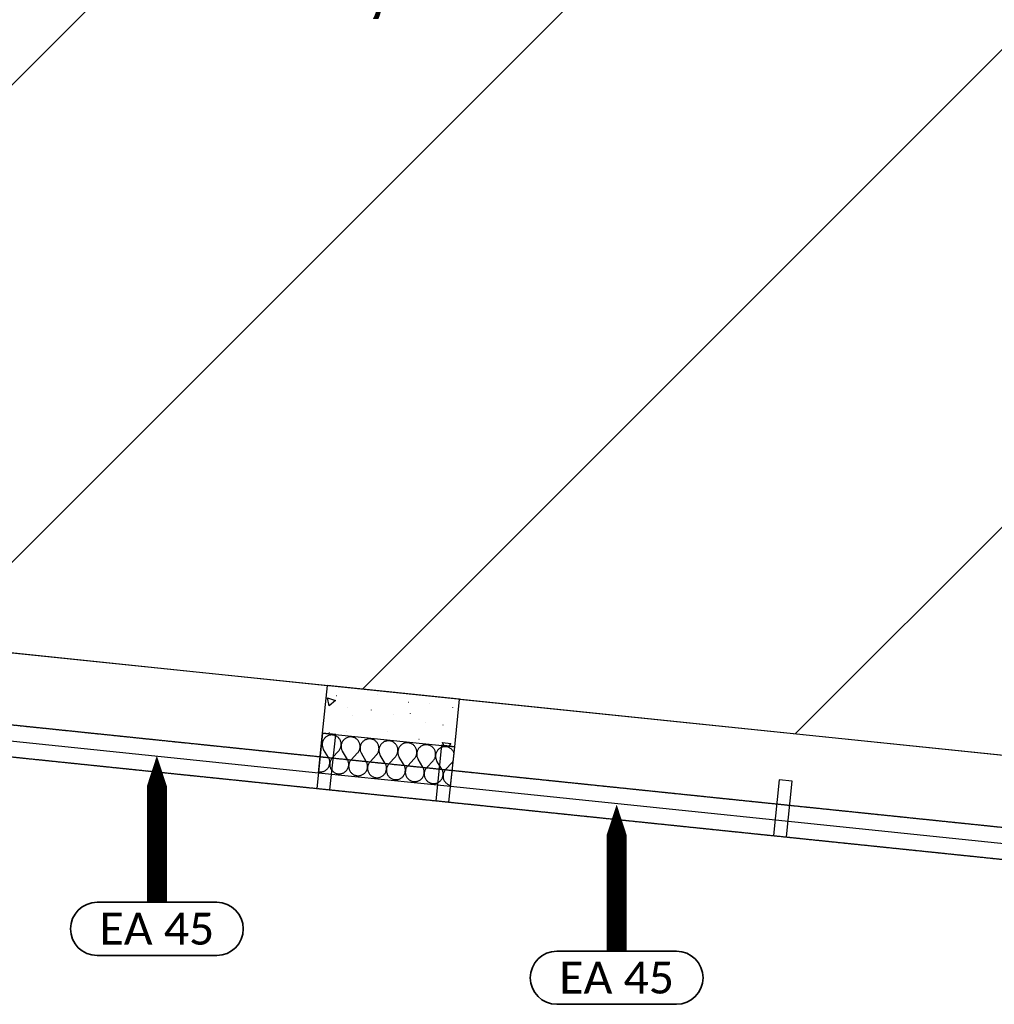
# Model space of a CAD drawing. Extents: x -18402 to 10376, y -5092 to 34139.
# Tile 74 of 78: x 5157 to 5523, y -2915 to -2545. Entities that reach past the tile are written whole.
import ezdxf
from ezdxf.enums import TextEntityAlignment as Align

# ---------------------------------------------------------------- set-up
doc = ezdxf.new("R2010")
doc.units = 0
doc.linetypes.add('rdc_02$0$Tirets A', pattern=[2.2, 1.1, -1.1])
doc.layers.add('0_CHANTIER_FX PL', color=231, linetype='Continuous', lineweight=30, transparency=0.7)
for name, color, linetype in [('0_XREF', 251, 'Continuous'), ('rdc_02$0$0._Étage_1_02-04 Mur.Construction', 251, 'Continuous'), ('rdc_02$0$0._Étage_1_02-05 Poteau.Construction', 251, 'Continuous'), ('rdc_02$0$0._Étage_1_02-06 Poutre.Construction', 251, 'Continuous'), ('rdc_02$0$0._Étage_1_A-AREA-____-OTLN.Modèle IFC', 251, 'Continuous'), ('rdc_02$0$0._Étage_1_Fenêtres ARCHICAD', 251, 'Continuous')]:
    doc.layers.add(name, color=color, linetype=linetype)
doc.layers.add('28_VMC CONFORT-mat', color=192, linetype='Continuous', lineweight=35)
doc.styles.add('Isocrate', font='calibri.ttf')
doc.styles.add('rdc_02$0$STYLE_GENERE_3', font='ARIALN.TTF')

# ---------------------------------------------------------------- blocks, each defined once
blk = doc.blocks.new('*X253', base_point=(-8046, -58706.2))
at = {"layer": 'rdc_02$0$0._Étage_1_02-04 Mur.Construction', "linetype": 'Continuous', "ltscale": 0.1}
for p, q in [((52711.9, -28152.9), (52710.4, -28155)), ((52713.6, -28150.8), (52711.9, -28152.9)), ((52715.4, -28148.9), (52713.6, -28150.8)), ((52717.3, -28147.1), (52715.4, -28148.9)), ((52719.4, -28145.4), (52717.3, -28147.1)), ((52721.6, -28144), (52719.4, -28145.4)), ((52723.8, -28142.6), (52721.6, -28144)), ((52726.2, -28141.5), (52723.8, -28142.6)), ((52728.7, -28140.5), (52726.2, -28141.5)), ((52731.2, -28139.7), (52728.7, -28140.5)), ((52733.7, -28139.1), (52731.2, -28139.7)), ((52736.3, -28138.7), (52733.7, -28139.1)), ((52739, -28138.5), (52736.3, -28138.7)), ((52741.6, -28138.5), (52739, -28138.5)), ((52744.2, -28138.7), (52741.6, -28138.5)), ((52746.9, -28139), (52744.2, -28138.7)), ((52749.4, -28139.6), (52746.9, -28139)), ((52752, -28140.3), (52749.4, -28139.6)), ((52754.4, -28141.3), (52752, -28140.3)), ((52756.8, -28142.4), (52754.4, -28141.3)), ((52759.1, -28143.7), (52756.8, -28142.4)), ((52761.3, -28145.1), (52759.1, -28143.7)), ((52763.4, -28146.7), (52761.3, -28145.1)), ((52765.4, -28148.5), (52763.4, -28146.7)), ((52767.2, -28150.4), (52765.4, -28148.5)), ((52768.9, -28152.4), (52767.2, -28150.4)), ((52770.4, -28154.6), (52768.9, -28152.4)), ((52790.4, -28152.8), (52788.4, -28154.4)), ((52792.6, -28151.3), (52790.4, -28152.8)), ((52794.9, -28150), (52792.6, -28151.3)), ((52797.3, -28148.8), (52794.9, -28150)), ((52799.7, -28147.9), (52797.3, -28148.8)), ((52802.2, -28147.1), (52799.7, -28147.9)), ((52804.8, -28146.5), (52802.2, -28147.1)), ((52807.4, -28146.1), (52804.8, -28146.5)), ((52810, -28145.9), (52807.4, -28146.1)), ((52812.7, -28145.8), (52810, -28145.9)), ((52815.3, -28146), (52812.7, -28145.8)), ((52817.9, -28146.4), (52815.3, -28146)), ((52820.5, -28146.9), (52817.9, -28146.4)), ((52823, -28147.7), (52820.5, -28146.9)), ((52825.5, -28148.6), (52823, -28147.7)), ((52827.9, -28149.7), (52825.5, -28148.6)), ((52830.2, -28151), (52827.9, -28149.7)), ((52832.4, -28152.5), (52830.2, -28151)), ((52834.4, -28154.1), (52832.4, -28152.5)), ((52700, -28185.4), (52700.4, -28184.8)), ((52700.4, -28184.8), (52701.7, -28182.4)), ((52701.7, -28182.4), (52702.7, -28180)), ((52702.7, -28180), (52703.6, -28177.5)), ((52703.8, -28156.8), (52703.2, -28155)), ((52703.6, -28177.5), (52704.3, -28175)), ((52704.4, -28159.3), (52703.8, -28156.8)), ((52704.3, -28175), (52704.8, -28172.4)), ((52704.9, -28161.9), (52704.4, -28159.3)), ((52704.8, -28172.4), (52705.1, -28169.8)), ((52705.2, -28164.5), (52704.9, -28161.9)), ((52705.1, -28169.8), (52704.9, -28172.4)), ((52704.9, -28172.4), (52704.9, -28175.1)), ((52704.9, -28175.1), (52705, -28177.7)), ((52705, -28177.7), (52705.4, -28180.3)), ((52705.1, -28169.8), (52705.2, -28167.2)), ((52705.6, -28167.2), (52705.1, -28169.8)), ((52705.2, -28167.2), (52705.2, -28164.5)), ((52705.4, -28180.3), (52705.9, -28182.9)), ((52706.2, -28164.6), (52705.6, -28167.2)), ((52705.9, -28182.9), (52706.7, -28185.4)), ((52707, -28162.1), (52706.2, -28164.6)), ((52706.7, -28185.4), (52707.6, -28187.9)), ((52707.9, -28159.7), (52707, -28162.1)), ((52707.6, -28187.9), (52708.7, -28190.3)), ((52709.1, -28157.3), (52707.9, -28159.7)), ((52710.4, -28155), (52709.1, -28157.3)), ((52771.8, -28156.8), (52770.4, -28154.6)), ((52771.5, -28192.1), (52772.7, -28189.8)), ((52773, -28159.2), (52771.8, -28156.8)), ((52772.7, -28189.8), (52773.8, -28187.4)), ((52774, -28161.6), (52773, -28159.2)), ((52773.8, -28187.4), (52774.7, -28184.9)), ((52774.8, -28164.1), (52774, -28161.6)), ((52774.7, -28184.9), (52775.3, -28182.3)), ((52775.5, -28166.6), (52774.8, -28164.1)), ((52775.3, -28182.3), (52775.9, -28179.7)), ((52775.9, -28169.2), (52775.5, -28166.6)), ((52776.2, -28171.9), (52775.9, -28169.2)), ((52775.9, -28179.7), (52776.2, -28177.1)), ((52776, -28179.8), (52775.9, -28182.4)), ((52775.9, -28182.4), (52776.1, -28185)), ((52776.2, -28177.1), (52776, -28179.8)), ((52776.1, -28185), (52776.4, -28187.6)), ((52776.3, -28174.5), (52776.2, -28171.9)), ((52776.2, -28177.1), (52776.3, -28174.5)), ((52776.6, -28174.5), (52776.2, -28177.1)), ((52776.4, -28187.6), (52777, -28190.2)), ((52777.2, -28172), (52776.6, -28174.5)), ((52777, -28190.2), (52777.7, -28192.7)), ((52778, -28169.5), (52777.2, -28172)), ((52779, -28167), (52778, -28169.5)), ((52780.2, -28164.6), (52779, -28167)), ((52781.5, -28162.4), (52780.2, -28164.6)), ((52783, -28160.2), (52781.5, -28162.4)), ((52784.6, -28158.1), (52783, -28160.2)), ((52786.4, -28156.2), (52784.6, -28158.1)), ((52788.4, -28154.4), (52786.4, -28156.2)), ((52836.4, -28155.8), (52834.4, -28154.1)), ((52838.2, -28157.7), (52836.4, -28155.8)), ((52839.9, -28159.8), (52838.2, -28157.7)), ((52841.5, -28161.9), (52839.9, -28159.8)), ((52842.8, -28164.2), (52841.5, -28161.9)), ((52844, -28166.5), (52842.8, -28164.2)), ((52845, -28168.9), (52844, -28166.5)), ((52845.9, -28171.4), (52845, -28168.9)), ((52845.7, -28192.2), (52846.4, -28189.7)), ((52846.5, -28174), (52845.9, -28171.4)), ((52846.4, -28189.7), (52846.9, -28187.1)), ((52847, -28176.6), (52846.5, -28174)), ((52846.9, -28187.1), (52847.2, -28184.5)), ((52847.3, -28179.2), (52847, -28176.6)), ((52847.2, -28184.5), (52847, -28187.1)), ((52847, -28187.1), (52847, -28189.7)), ((52847, -28189.7), (52847.1, -28192.4)), ((52847.2, -28184.5), (52847.3, -28181.8)), ((52847.7, -28181.9), (52847.2, -28184.5)), ((52847.3, -28181.8), (52847.3, -28179.2)), ((52848.3, -28179.3), (52847.7, -28181.9)), ((52849.1, -28176.8), (52848.3, -28179.3)), ((52850, -28174.4), (52849.1, -28176.8)), ((52851.2, -28172), (52850, -28174.4)), ((52852.5, -28169.7), (52851.2, -28172)), ((52854, -28167.5), (52852.5, -28169.7)), ((52855.7, -28165.5), (52854, -28167.5)), ((52857.5, -28163.6), (52855.7, -28165.5)), ((52859.4, -28161.8), (52857.5, -28163.6)), ((52861.5, -28160.1), (52859.4, -28161.8)), ((52863.7, -28158.6), (52861.5, -28160.1)), ((52865.9, -28157.3), (52863.7, -28158.6)), ((52868.3, -28156.2), (52865.9, -28157.3)), ((52870.8, -28155.2), (52868.3, -28156.2)), ((52873.3, -28154.4), (52870.8, -28155.2)), ((52875.8, -28153.8), (52873.3, -28154.4)), ((52878.4, -28153.4), (52875.8, -28153.8)), ((52881.1, -28153.2), (52878.4, -28153.4)), ((52883.7, -28153.2), (52881.1, -28153.2)), ((52886.3, -28153.4), (52883.7, -28153.2)), ((52889, -28153.7), (52886.3, -28153.4)), ((52891.5, -28154.3), (52889, -28153.7)), ((52894.1, -28155), (52891.5, -28154.3)), ((52896.5, -28156), (52894.1, -28155)), ((52898.9, -28157.1), (52896.5, -28156)), ((52901.2, -28158.4), (52898.9, -28157.1)), ((52903.4, -28159.8), (52901.2, -28158.4)), ((52905.5, -28161.4), (52903.4, -28159.8)), ((52907.5, -28163.2), (52905.5, -28161.4)), ((52909.3, -28165.1), (52907.5, -28163.2)), ((52911, -28167.1), (52909.3, -28165.1)), ((52912.5, -28169.2), (52911, -28167.1)), ((52913.9, -28171.5), (52912.5, -28169.2)), ((52915.1, -28173.8), (52913.9, -28171.5)), ((52916.1, -28176.3), (52915.1, -28173.8)), ((52916.9, -28178.8), (52916.1, -28176.3)), ((52917.6, -28181.3), (52916.9, -28178.8)), ((52918, -28183.9), (52917.6, -28181.3)), ((52918.3, -28186.5), (52918, -28183.9)), ((52918.4, -28189.2), (52918.3, -28186.5)), ((52918.3, -28191.8), (52918.4, -28189.2)), ((52918.7, -28189.2), (52918.3, -28191.8)), ((52919.3, -28186.7), (52918.7, -28189.2)), ((52920.1, -28184.1), (52919.3, -28186.7)), ((52921.1, -28181.7), (52920.1, -28184.1)), ((52922.3, -28179.3), (52921.1, -28181.7)), ((52923.6, -28177.1), (52922.3, -28179.3)), ((52925.1, -28174.9), (52923.6, -28177.1)), ((52926.7, -28172.8), (52925.1, -28174.9)), ((52928.5, -28170.9), (52926.7, -28172.8)), ((52930.5, -28169.1), (52928.5, -28170.9)), ((52932.5, -28167.5), (52930.5, -28169.1)), ((52934.7, -28166), (52932.5, -28167.5)), ((52937, -28164.7), (52934.7, -28166)), ((52939.4, -28163.5), (52937, -28164.7)), ((52941.8, -28162.6), (52939.4, -28163.5)), ((52944.3, -28161.8), (52941.8, -28162.6)), ((52946.9, -28161.2), (52944.3, -28161.8)), ((52949.5, -28160.8), (52946.9, -28161.2)), ((52952.1, -28160.5), (52949.5, -28160.8)), ((52954.8, -28160.5), (52952.1, -28160.5)), ((52957.4, -28160.7), (52954.8, -28160.5)), ((52960, -28161.1), (52957.4, -28160.7)), ((52962.6, -28161.6), (52960, -28161.1)), ((52965.1, -28162.4), (52962.6, -28161.6)), ((52967.6, -28163.3), (52965.1, -28162.4)), ((52970, -28164.4), (52967.6, -28163.3)), ((52972.3, -28165.7), (52970, -28164.4)), ((52974.5, -28167.2), (52972.3, -28165.7)), ((52976.5, -28168.8), (52974.5, -28167.2)), ((52978.5, -28170.5), (52976.5, -28168.8)), ((52980.3, -28172.4), (52978.5, -28170.5)), ((52982, -28174.4), (52980.3, -28172.4)), ((52983.6, -28176.6), (52982, -28174.4)), ((52984.9, -28178.8), (52983.6, -28176.6)), ((52986.1, -28181.2), (52984.9, -28178.8)), ((52987.1, -28183.6), (52986.1, -28181.2)), ((52988, -28186.1), (52987.1, -28183.6)), ((52988.6, -28188.7), (52988, -28186.1)), ((52989.1, -28191.3), (52988.6, -28188.7)), ((52992.1, -28189), (52991.2, -28191.5)), ((52993.3, -28186.7), (52992.1, -28189)), ((52994.6, -28184.4), (52993.3, -28186.7)), ((52996.1, -28182.2), (52994.6, -28184.4)), ((52997.8, -28180.2), (52996.1, -28182.2)), ((52999.6, -28178.2), (52997.8, -28180.2)), ((53001.5, -28176.5), (52999.6, -28178.2)), ((53003.6, -28174.8), (53001.5, -28176.5)), ((53005.8, -28173.3), (53003.6, -28174.8)), ((53008, -28172), (53005.8, -28173.3)), ((53010.4, -28170.9), (53008, -28172)), ((53012.9, -28169.9), (53010.4, -28170.9)), ((53015.4, -28169.1), (53012.9, -28169.9)), ((53017.9, -28168.5), (53015.4, -28169.1)), ((53020.5, -28168.1), (53017.9, -28168.5)), ((53023.2, -28167.9), (53020.5, -28168.1)), ((53025.8, -28167.9), (53023.2, -28167.9)), ((53028.4, -28168), (53025.8, -28167.9)), ((53031.1, -28168.4), (53028.4, -28168)), ((53033.6, -28169), (53031.1, -28168.4)), ((53036.2, -28169.7), (53033.6, -28169)), ((53038.6, -28170.6), (53036.2, -28169.7)), ((53041, -28171.8), (53038.6, -28170.6)), ((53043.3, -28173), (53041, -28171.8)), ((53045.5, -28174.5), (53043.3, -28173)), ((53047.6, -28176.1), (53045.5, -28174.5)), ((53049.6, -28177.9), (53047.6, -28176.1)), ((53051.4, -28179.8), (53049.6, -28177.9)), ((53053.1, -28181.8), (53051.4, -28179.8)), ((53054.6, -28183.9), (53053.1, -28181.8)), ((53056, -28186.2), (53054.6, -28183.9)), ((53057.2, -28188.5), (53056, -28186.2)), ((53058.2, -28191), (53057.2, -28188.5)), ((53067.2, -28189.6), (53065.7, -28191.7)), ((53068.8, -28187.5), (53067.2, -28189.6)), ((53070.6, -28185.6), (53068.8, -28187.5)), ((53072.6, -28183.8), (53070.6, -28185.6)), ((53074.6, -28182.2), (53072.6, -28183.8)), ((53076.8, -28180.7), (53074.6, -28182.2)), ((53079.1, -28179.4), (53076.8, -28180.7)), ((53081.5, -28178.2), (53079.1, -28179.4)), ((53083.9, -28177.2), (53081.5, -28178.2)), ((53086.4, -28176.5), (53083.9, -28177.2)), ((53089, -28175.9), (53086.4, -28176.5)), ((53091.6, -28175.4), (53089, -28175.9)), ((53094.2, -28175.2), (53091.6, -28175.4)), ((53096.9, -28175.2), (53094.2, -28175.2)), ((53099.5, -28175.4), (53096.9, -28175.2)), ((53102.1, -28175.8), (53099.5, -28175.4)), ((53104.7, -28176.3), (53102.1, -28175.8)), ((53107.2, -28177.1), (53104.7, -28176.3)), ((53109.7, -28178), (53107.2, -28177.1)), ((53112.1, -28179.1), (53109.7, -28178)), ((53114.4, -28180.4), (53112.1, -28179.1)), ((53116.6, -28181.8), (53114.4, -28180.4)), ((53118.6, -28183.4), (53116.6, -28181.8)), ((53120.6, -28185.2), (53118.6, -28183.4)), ((53122.4, -28187.1), (53120.6, -28185.2)), ((53124.1, -28189.1), (53122.4, -28187.1)), ((53125.7, -28191.3), (53124.1, -28189.1)), ((53145.7, -28189.5), (53143.6, -28191.1)), ((53147.9, -28188), (53145.7, -28189.5)), ((53150.1, -28186.7), (53147.9, -28188)), ((53152.5, -28185.5), (53150.1, -28186.7)), ((53155, -28184.6), (53152.5, -28185.5)), ((53157.5, -28183.8), (53155, -28184.6)), ((53160, -28183.2), (53157.5, -28183.8)), ((53162.7, -28182.8), (53160, -28183.2)), ((53165.3, -28182.6), (53162.7, -28182.8)), ((53167.9, -28182.6), (53165.3, -28182.6)), ((53170.5, -28182.7), (53167.9, -28182.6)), ((53173.2, -28183.1), (53170.5, -28182.7)), ((53175.7, -28183.7), (53173.2, -28183.1)), ((53178.3, -28184.4), (53175.7, -28183.7)), ((53180.7, -28185.3), (53178.3, -28184.4)), ((53183.1, -28186.4), (53180.7, -28185.3)), ((53185.4, -28187.7), (53183.1, -28186.4)), ((53187.6, -28189.2), (53185.4, -28187.7)), ((53189.7, -28190.8), (53187.6, -28189.2)), ((52708.7, -28190.3), (52709.9, -28192.6)), ((52728.3, -28223.2), (52709.9, -28192.6)), ((52729.6, -28225.5), (52728.3, -28223.2)), ((52730.7, -28227.9), (52729.6, -28225.5)), ((52740.8, -28226.7), (52739.3, -28228.8)), ((52742.5, -28224.7), (52740.8, -28226.7)), ((52742.5, -28224.7), (52766.8, -28198.5)), ((52766.8, -28198.5), (52768.5, -28196.5)), ((52768.5, -28196.5), (52770.1, -28194.3)), ((52770.1, -28194.3), (52771.5, -28192.1)), ((52777.7, -28192.7), (52778.6, -28195.2)), ((52778.6, -28195.2), (52779.7, -28197.6)), ((52779.7, -28197.6), (52781, -28199.9)), ((52799.4, -28230.5), (52781, -28199.9)), ((52813.6, -28232), (52837.8, -28205.8)), ((52837.8, -28205.8), (52839.6, -28203.8)), ((52839.6, -28203.8), (52841.1, -28201.7)), ((52841.1, -28201.7), (52842.5, -28199.4)), ((52842.5, -28199.4), (52843.8, -28197.1)), ((52843.8, -28197.1), (52844.8, -28194.7)), ((52844.8, -28194.7), (52845.7, -28192.2)), ((52847.1, -28192.4), (52847.5, -28195)), ((52847.5, -28195), (52848, -28197.6)), ((52848, -28197.6), (52848.8, -28200.1)), ((52848.8, -28200.1), (52849.7, -28202.6)), ((52849.7, -28202.6), (52850.8, -28205)), ((52850.8, -28205), (52852, -28207.3)), ((52870.4, -28237.9), (52852, -28207.3)), ((52884.6, -28239.4), (52908.9, -28213.1)), ((52908.9, -28213.1), (52910.6, -28211.1)), ((52910.6, -28211.1), (52912.2, -28209)), ((52912.2, -28209), (52913.6, -28206.8)), ((52913.6, -28206.8), (52914.8, -28204.5)), ((52914.8, -28204.5), (52915.9, -28202)), ((52915.9, -28202), (52916.8, -28199.6)), ((52916.8, -28199.6), (52917.4, -28197)), ((52917.4, -28197), (52918, -28194.4)), ((52918, -28194.4), (52918.3, -28191.8)), ((52918.1, -28194.4), (52918, -28197.1)), ((52918, -28197.1), (52918.2, -28199.7)), ((52918.3, -28191.8), (52918.1, -28194.4)), ((52918.2, -28199.7), (52918.5, -28202.3)), ((52918.5, -28202.3), (52919.1, -28204.9)), ((52919.1, -28204.9), (52919.8, -28207.4)), ((52919.8, -28207.4), (52920.7, -28209.9)), ((52920.7, -28209.9), (52921.8, -28212.3)), ((52921.8, -28212.3), (52923.1, -28214.6)), ((52941.5, -28245.2), (52923.1, -28214.6)), ((52955.7, -28246.7), (52979.9, -28220.5)), ((52979.9, -28220.5), (52981.7, -28218.5)), ((52981.7, -28218.5), (52983.2, -28216.4)), ((52983.2, -28216.4), (52984.6, -28214.1)), ((52984.6, -28214.1), (52985.9, -28211.8)), ((52985.9, -28211.8), (52986.9, -28209.4)), ((52986.9, -28209.4), (52987.8, -28206.9)), ((52987.8, -28206.9), (52988.5, -28204.4)), ((52988.5, -28204.4), (52989, -28201.8)), ((52989, -28201.8), (52989.3, -28199.2)), ((52989.4, -28193.9), (52989.1, -28191.3)), ((52989.3, -28199.2), (52989.1, -28201.8)), ((52989.1, -28201.8), (52989.1, -28204.4)), ((52989.1, -28204.4), (52989.2, -28207)), ((52989.2, -28207), (52989.6, -28209.7)), ((52989.3, -28199.2), (52989.4, -28196.5)), ((52989.8, -28196.6), (52989.3, -28199.2)), ((52989.4, -28196.5), (52989.4, -28193.9)), ((52989.6, -28209.7), (52990.1, -28212.2)), ((52990.4, -28194), (52989.8, -28196.6)), ((52990.1, -28212.2), (52990.9, -28214.8)), ((52991.2, -28191.5), (52990.4, -28194)), ((52990.9, -28214.8), (52991.8, -28217.2)), ((52991.8, -28217.2), (52992.9, -28219.6)), ((52992.9, -28219.6), (52994.1, -28221.9)), ((53012.5, -28252.6), (52994.1, -28221.9)), ((53051, -28227.8), (53052.7, -28225.8)), ((53052.7, -28225.8), (53054.3, -28223.7)), ((53054.3, -28223.7), (53055.7, -28221.5)), ((53055.7, -28221.5), (53056.9, -28219.1)), ((53056.9, -28219.1), (53058, -28216.7)), ((53058, -28216.7), (53058.9, -28214.2)), ((53059, -28193.5), (53058.2, -28191)), ((53058.9, -28214.2), (53059.5, -28211.7)), ((53059.7, -28196), (53059, -28193.5)), ((53059.5, -28211.7), (53060.1, -28209.1)), ((53060.1, -28198.6), (53059.7, -28196)), ((53060.4, -28201.2), (53060.1, -28198.6)), ((53060.1, -28209.1), (53060.4, -28206.5)), ((53060.2, -28209.1), (53060.1, -28211.8)), ((53060.1, -28211.8), (53060.3, -28214.4)), ((53060.4, -28206.5), (53060.2, -28209.1)), ((53060.3, -28214.4), (53060.6, -28217)), ((53060.5, -28203.9), (53060.4, -28201.2)), ((53060.4, -28206.5), (53060.5, -28203.9)), ((53060.8, -28203.9), (53060.4, -28206.5)), ((53060.6, -28217), (53061.2, -28219.6)), ((53061.4, -28201.3), (53060.8, -28203.9)), ((53061.2, -28219.6), (53061.9, -28222.1)), ((53062.2, -28198.8), (53061.4, -28201.3)), ((53061.9, -28222.1), (53062.8, -28224.6)), ((53063.2, -28196.4), (53062.2, -28198.8)), ((53062.8, -28224.6), (53063.9, -28227)), ((53064.4, -28194), (53063.2, -28196.4)), ((53063.9, -28227), (53065.2, -28229.3)), ((53065.7, -28191.7), (53064.4, -28194)), ((53127, -28193.5), (53125.7, -28191.3)), ((53126.7, -28228.8), (53128, -28226.5)), ((53128.2, -28195.9), (53127, -28193.5)), ((53128, -28226.5), (53129, -28224.1)), ((53129.2, -28198.3), (53128.2, -28195.9)), ((53129, -28224.1), (53129.9, -28221.6)), ((53130.1, -28200.8), (53129.2, -28198.3)), ((53129.9, -28221.6), (53130.6, -28219)), ((53130.7, -28203.4), (53130.1, -28200.8)), ((53130.6, -28219), (53131.1, -28216.5)), ((53131.2, -28206), (53130.7, -28203.4)), ((53131.1, -28216.5), (53131.4, -28213.8)), ((53131.5, -28208.6), (53131.2, -28206)), ((53131.4, -28213.8), (53131.2, -28216.5)), ((53131.2, -28216.5), (53131.2, -28219.1)), ((53131.2, -28219.1), (53131.3, -28221.7)), ((53131.3, -28221.7), (53131.7, -28224.3)), ((53131.4, -28213.8), (53131.5, -28211.2)), ((53131.9, -28211.2), (53131.4, -28213.8)), ((53131.5, -28211.2), (53131.5, -28208.6)), ((53131.7, -28224.3), (53132.2, -28226.9)), ((53132.5, -28208.7), (53131.9, -28211.2)), ((53132.2, -28226.9), (53133, -28229.5)), ((53133.3, -28206.2), (53132.5, -28208.7)), ((53134.2, -28203.7), (53133.3, -28206.2)), ((53135.4, -28201.4), (53134.2, -28203.7)), ((53136.7, -28199.1), (53135.4, -28201.4)), ((53138.2, -28196.9), (53136.7, -28199.1)), ((53139.9, -28194.9), (53138.2, -28196.9)), ((53141.7, -28192.9), (53139.9, -28194.9)), ((53143.6, -28191.1), (53141.7, -28192.9)), ((53191.7, -28192.5), (53189.7, -28190.8)), ((53193.5, -28194.4), (53191.7, -28192.5)), ((53195.2, -28196.5), (53193.5, -28194.4)), ((53196.7, -28198.6), (53195.2, -28196.5)), ((53198.1, -28200.9), (53196.7, -28198.6)), ((53199.3, -28203.2), (53198.1, -28200.9)), ((53200.3, -28205.6), (53199.3, -28203.2)), ((53200.5, -28206.3), (53200.3, -28205.6)), ((52724.7, -28265), (52726.3, -28262.9)), ((52726.3, -28262.9), (52727.8, -28260.7)), ((52727.8, -28260.7), (52729.2, -28258.5)), ((52729.2, -28258.5), (52730.3, -28256.1)), ((52730.3, -28256.1), (52731.3, -28253.7)), ((52731.6, -28230.4), (52730.7, -28227.9)), ((52731.3, -28253.7), (52732.1, -28251.2)), ((52732.3, -28232.9), (52731.6, -28230.4)), ((52732.1, -28251.2), (52732.7, -28248.6)), ((52732.9, -28235.5), (52732.3, -28232.9)), ((52732.7, -28248.6), (52733.1, -28246)), ((52733.2, -28238.1), (52732.9, -28235.5)), ((52733.2, -28246), (52733, -28248.6)), ((52733, -28248.6), (52733.1, -28251.3)), ((52733.1, -28246), (52733.4, -28243.4)), ((52733.1, -28251.3), (52733.4, -28253.9)), ((52733.4, -28240.7), (52733.2, -28238.1)), ((52733.5, -28243.4), (52733.2, -28246)), ((52733.4, -28243.4), (52733.4, -28240.7)), ((52733.4, -28253.9), (52733.8, -28256.5)), ((52734, -28240.8), (52733.5, -28243.4)), ((52733.8, -28256.5), (52734.5, -28259)), ((52734.7, -28238.2), (52734, -28240.8)), ((52734.5, -28259), (52735.3, -28261.5)), ((52735.6, -28235.8), (52734.7, -28238.2)), ((52735.3, -28261.5), (52736.4, -28264)), ((52736.6, -28233.3), (52735.6, -28235.8)), ((52736.4, -28264), (52737.6, -28266.3)), ((52737.8, -28231), (52736.6, -28233.3)), ((52739.3, -28228.8), (52737.8, -28231)), ((52800.6, -28232.9), (52799.4, -28230.5)), ((52800.2, -28265.8), (52801.4, -28263.5)), ((52801.7, -28235.2), (52800.6, -28232.9)), ((52801.4, -28263.5), (52802.4, -28261)), ((52802.7, -28237.7), (52801.7, -28235.2)), ((52802.4, -28261), (52803.2, -28258.5)), ((52803.4, -28240.2), (52802.7, -28237.7)), ((52803.2, -28258.5), (52803.8, -28255.9)), ((52803.9, -28242.8), (52803.4, -28240.2)), ((52803.8, -28255.9), (52804.2, -28253.3)), ((52804.3, -28245.4), (52803.9, -28242.8)), ((52804.2, -28253.3), (52804.1, -28256)), ((52804.1, -28256), (52804.2, -28258.6)), ((52804.5, -28250.7), (52804.2, -28253.3)), ((52804.2, -28253.3), (52804.4, -28250.7)), ((52804.2, -28258.6), (52804.4, -28261.2)), ((52804.5, -28248.1), (52804.3, -28245.4)), ((52804.4, -28250.7), (52804.5, -28248.1)), ((52804.4, -28261.2), (52804.9, -28263.8)), ((52805, -28248.1), (52804.5, -28250.7)), ((52804.9, -28263.8), (52805.5, -28266.4)), ((52805.7, -28245.6), (52805, -28248.1)), ((52806.6, -28243.1), (52805.7, -28245.6)), ((52807.7, -28240.7), (52806.6, -28243.1)), ((52808.9, -28238.4), (52807.7, -28240.7)), ((52810.3, -28236.1), (52808.9, -28238.4)), ((52811.9, -28234), (52810.3, -28236.1)), ((52813.6, -28232), (52811.9, -28234)), ((52871.7, -28240.2), (52870.4, -28237.9)), ((52872.8, -28242.6), (52871.7, -28240.2)), ((52873.7, -28245.1), (52872.8, -28242.6)), ((52874.4, -28247.6), (52873.7, -28245.1)), ((52874.2, -28265.8), (52874.8, -28263.3)), ((52875, -28250.2), (52874.4, -28247.6)), ((52874.8, -28263.3), (52875.2, -28260.7)), ((52875.3, -28252.8), (52875, -28250.2)), ((52875.3, -28260.7), (52875.1, -28263.3)), ((52875.1, -28263.3), (52875.2, -28265.9)), ((52875.2, -28260.7), (52875.5, -28258)), ((52875.5, -28255.4), (52875.3, -28252.8)), ((52875.6, -28258.1), (52875.3, -28260.7)), ((52875.5, -28258), (52875.5, -28255.4)), ((52876.1, -28255.5), (52875.6, -28258.1)), ((52876.8, -28252.9), (52876.1, -28255.5)), ((52877.7, -28250.4), (52876.8, -28252.9)), ((52878.7, -28248), (52877.7, -28250.4)), ((52879.9, -28245.7), (52878.7, -28248)), ((52881.4, -28243.5), (52879.9, -28245.7)), ((52882.9, -28241.4), (52881.4, -28243.5)), ((52884.6, -28239.4), (52882.9, -28241.4)), ((52942.7, -28247.5), (52941.5, -28245.2)), ((52943.8, -28249.9), (52942.7, -28247.5)), ((52944.8, -28252.4), (52943.8, -28249.9)), ((52945.5, -28254.9), (52944.8, -28252.4)), ((52946, -28257.5), (52945.5, -28254.9)), ((52946.4, -28260.1), (52946, -28257.5)), ((52946.6, -28262.8), (52946.4, -28260.1)), ((52946.5, -28265.4), (52946.6, -28262.8)), ((52947.1, -28262.8), (52946.6, -28265.4)), ((52947.8, -28260.3), (52947.1, -28262.8)), ((52948.7, -28257.8), (52947.8, -28260.3)), ((52949.8, -28255.4), (52948.7, -28257.8)), ((52951, -28253), (52949.8, -28255.4)), ((52952.4, -28250.8), (52951, -28253)), ((52954, -28248.7), (52952.4, -28250.8)), ((52955.7, -28246.7), (52954, -28248.7)), ((53013.8, -28254.9), (53012.5, -28252.6)), ((53014.9, -28257.3), (53013.8, -28254.9)), ((53015.8, -28259.7), (53014.9, -28257.3)), ((53016.5, -28262.3), (53015.8, -28259.7)), ((53017.1, -28264.9), (53016.5, -28262.3)), ((53020.8, -28262.7), (53019.8, -28265.1)), ((53022.1, -28260.4), (53020.8, -28262.7)), ((53023.5, -28258.2), (53022.1, -28260.4)), ((53025, -28256), (53023.5, -28258.2)), ((53026.7, -28254), (53025, -28256)), ((53026.7, -28254), (53051, -28227.8)), ((53083.6, -28259.9), (53065.2, -28229.3)), ((53084.8, -28262.2), (53083.6, -28259.9)), ((53085.9, -28264.6), (53084.8, -28262.2)), ((53096.1, -28263.4), (53094.5, -28265.5)), ((53097.8, -28261.4), (53096.1, -28263.4)), ((53097.8, -28261.4), (53122, -28235.2)), ((53122, -28235.2), (53123.8, -28233.2)), ((53123.8, -28233.2), (53125.3, -28231)), ((53125.3, -28231), (53126.7, -28228.8)), ((53133, -28229.5), (53133.9, -28231.9)), ((53133.9, -28231.9), (53135, -28234.3)), ((53135, -28234.3), (53136.2, -28236.6)), ((53154.6, -28267.3), (53136.2, -28236.6)), ((53168.8, -28268.7), (53193.1, -28242.5)), ((53193.1, -28242.5), (53194.8, -28240.5)), ((53194.8, -28240.5), (53196.4, -28238.4)), ((53196.4, -28238.4), (53197.4, -28236.8)), ((52690.6, -28276.6), (52691.4, -28276.7)), ((52691.4, -28276.7), (52694, -28277.1)), ((52694, -28277.1), (52696.7, -28277.3)), ((52696.7, -28277.3), (52699.3, -28277.3)), ((52699.3, -28277.3), (52701.9, -28277)), ((52701.9, -28277), (52704.5, -28276.6)), ((52704.5, -28276.6), (52707.1, -28276)), ((52707.1, -28276), (52709.6, -28275.3)), ((52709.6, -28275.3), (52712.1, -28274.3)), ((52712.1, -28274.3), (52714.4, -28273.1)), ((52714.4, -28273.1), (52716.7, -28271.8)), ((52716.7, -28271.8), (52718.9, -28270.3)), ((52718.9, -28270.3), (52721, -28268.7)), ((52721, -28268.7), (52722.9, -28266.9)), ((52722.9, -28266.9), (52724.7, -28265)), ((52737.6, -28266.3), (52738.9, -28268.6)), ((52738.9, -28268.6), (52740.4, -28270.7)), ((52740.4, -28270.7), (52742.1, -28272.7)), ((52742.1, -28272.7), (52744, -28274.6)), ((52744, -28274.6), (52745.9, -28276.4)), ((52745.9, -28276.4), (52748, -28278)), ((52748, -28278), (52750.2, -28279.4)), ((52750.2, -28279.4), (52752.5, -28280.7)), ((52752.5, -28280.7), (52754.9, -28281.8)), ((52754.9, -28281.8), (52757.4, -28282.8)), ((52757.4, -28282.8), (52759.9, -28283.5)), ((52759.9, -28283.5), (52762.5, -28284.1)), ((52762.5, -28284.1), (52765.1, -28284.4)), ((52765.1, -28284.4), (52767.7, -28284.6)), ((52767.7, -28284.6), (52770.3, -28284.6)), ((52770.3, -28284.6), (52773, -28284.4)), ((52773, -28284.4), (52775.6, -28284)), ((52775.6, -28284), (52778.1, -28283.4)), ((52778.1, -28283.4), (52780.7, -28282.6)), ((52780.7, -28282.6), (52783.1, -28281.6)), ((52783.1, -28281.6), (52785.5, -28280.5)), ((52785.5, -28280.5), (52787.8, -28279.2)), ((52787.8, -28279.2), (52789.9, -28277.7)), ((52789.9, -28277.7), (52792, -28276)), ((52792, -28276), (52793.9, -28274.2)), ((52793.9, -28274.2), (52795.7, -28272.3)), ((52795.7, -28272.3), (52797.4, -28270.3)), ((52797.4, -28270.3), (52798.9, -28268.1)), ((52798.9, -28268.1), (52800.2, -28265.8)), ((52805.5, -28266.4), (52806.4, -28268.9)), ((52806.4, -28268.9), (52807.4, -28271.3)), ((52807.4, -28271.3), (52808.6, -28273.6)), ((52808.6, -28273.6), (52810, -28275.9)), ((52810, -28275.9), (52811.5, -28278)), ((52811.5, -28278), (52813.2, -28280.1)), ((52813.2, -28280.1), (52815, -28282)), ((52815, -28282), (52817, -28283.7)), ((52817, -28283.7), (52819.1, -28285.3)), ((52819.1, -28285.3), (52821.3, -28286.8)), ((52821.3, -28286.8), (52823.6, -28288.1)), ((52823.6, -28288.1), (52826, -28289.2)), ((52826, -28289.2), (52828.4, -28290.1)), ((52828.4, -28290.1), (52830.9, -28290.9)), ((52830.9, -28290.9), (52833.5, -28291.4)), ((52833.5, -28291.4), (52836.1, -28291.8)), ((52836.1, -28291.8), (52838.8, -28292)), ((52838.8, -28292), (52841.4, -28291.9)), ((52841.4, -28291.9), (52844, -28291.7)), ((52844, -28291.7), (52846.6, -28291.3)), ((52846.6, -28291.3), (52849.2, -28290.7)), ((52849.2, -28290.7), (52851.7, -28289.9)), ((52851.7, -28289.9), (52854.2, -28289)), ((52854.2, -28289), (52856.5, -28287.8)), ((52856.5, -28287.8), (52858.8, -28286.5)), ((52858.8, -28286.5), (52861, -28285)), ((52861, -28285), (52863.1, -28283.4)), ((52863.1, -28283.4), (52865, -28281.6)), ((52865, -28281.6), (52866.8, -28279.7)), ((52866.8, -28279.7), (52868.4, -28277.6)), ((52868.4, -28277.6), (52869.9, -28275.4)), ((52869.9, -28275.4), (52871.3, -28273.2)), ((52871.3, -28273.2), (52872.4, -28270.8)), ((52872.4, -28270.8), (52873.4, -28268.3)), ((52873.4, -28268.3), (52874.2, -28265.8)), ((52875.2, -28265.9), (52875.5, -28268.6)), ((52875.5, -28268.6), (52875.9, -28271.2)), ((52875.9, -28271.2), (52876.6, -28273.7)), ((52876.6, -28273.7), (52877.4, -28276.2)), ((52877.4, -28276.2), (52878.5, -28278.6)), ((52878.5, -28278.6), (52879.7, -28281)), ((52879.7, -28281), (52881, -28283.2)), ((52881, -28283.2), (52882.6, -28285.4)), ((52882.6, -28285.4), (52884.2, -28287.4)), ((52884.2, -28287.4), (52886.1, -28289.3)), ((52886.1, -28289.3), (52888, -28291.1)), ((52888, -28291.1), (52890.1, -28292.7)), ((52890.1, -28292.7), (52892.3, -28294.1)), ((52892.3, -28294.1), (52894.6, -28295.4)), ((52894.6, -28295.4), (52897, -28296.5)), ((52897, -28296.5), (52899.5, -28297.5)), ((52899.5, -28297.5), (52902, -28298.2)), ((52902, -28298.2), (52904.6, -28298.8)), ((52904.6, -28298.8), (52907.2, -28299.1)), ((52907.2, -28299.1), (52909.8, -28299.3)), ((52909.8, -28299.3), (52912.4, -28299.3)), ((52912.4, -28299.3), (52915.1, -28299.1)), ((52915.1, -28299.1), (52917.7, -28298.7)), ((52917.7, -28298.7), (52920.2, -28298.1)), ((52920.2, -28298.1), (52922.8, -28297.3)), ((52922.8, -28297.3), (52925.2, -28296.3)), ((52925.2, -28296.3), (52927.6, -28295.2)), ((52927.6, -28295.2), (52929.9, -28293.8)), ((52929.9, -28293.8), (52932, -28292.4)), ((52932, -28292.4), (52934.1, -28290.7)), ((52934.1, -28290.7), (52936, -28288.9)), ((52936, -28288.9), (52937.8, -28287)), ((52937.8, -28287), (52939.5, -28284.9)), ((52939.5, -28284.9), (52941, -28282.8)), ((52941, -28282.8), (52942.3, -28280.5)), ((52942.3, -28280.5), (52943.5, -28278.1)), ((52943.5, -28278.1), (52944.5, -28275.7)), ((52944.5, -28275.7), (52945.3, -28273.2)), ((52945.3, -28273.2), (52945.9, -28270.6)), ((52945.9, -28270.6), (52946.3, -28268)), ((52946.3, -28268), (52946.2, -28270.6)), ((52946.2, -28270.6), (52946.3, -28273.3)), ((52946.6, -28265.4), (52946.3, -28268)), ((52946.3, -28268), (52946.5, -28265.4)), ((52946.3, -28273.3), (52946.5, -28275.9)), ((52946.5, -28275.9), (52947, -28278.5)), ((52947, -28278.5), (52947.6, -28281.1)), ((52947.6, -28281.1), (52948.5, -28283.6)), ((52948.5, -28283.6), (52949.5, -28286)), ((52949.5, -28286), (52950.7, -28288.3)), ((52950.7, -28288.3), (52952.1, -28290.6)), ((52952.1, -28290.6), (52953.6, -28292.7)), ((52953.6, -28292.7), (52955.3, -28294.8)), ((52955.3, -28294.8), (52957.1, -28296.7)), ((52957.1, -28296.7), (52959.1, -28298.4)), ((52959.1, -28298.4), (52961.2, -28300)), ((52961.2, -28300), (52963.4, -28301.5)), ((52998.6, -28302.5), (53000.9, -28301.2)), ((53000.9, -28301.2), (53003.1, -28299.7)), ((53003.1, -28299.7), (53005.2, -28298.1)), ((53005.2, -28298.1), (53007.1, -28296.3)), ((53007.1, -28296.3), (53008.9, -28294.3)), ((53008.9, -28294.3), (53010.5, -28292.3)), ((53010.5, -28292.3), (53012, -28290.1)), ((53012, -28290.1), (53013.4, -28287.8)), ((53013.4, -28287.8), (53014.5, -28285.5)), ((53014.5, -28285.5), (53015.5, -28283)), ((53015.5, -28283), (53016.3, -28280.5)), ((53016.3, -28280.5), (53016.9, -28278)), ((53016.9, -28278), (53017.3, -28275.4)), ((53017.4, -28267.5), (53017.1, -28264.9)), ((53017.4, -28275.4), (53017.2, -28278)), ((53017.2, -28278), (53017.3, -28280.6)), ((53017.3, -28275.4), (53017.6, -28272.7)), ((53017.3, -28280.6), (53017.6, -28283.2)), ((53017.6, -28270.1), (53017.4, -28267.5)), ((53017.7, -28272.7), (53017.4, -28275.4)), ((53017.6, -28272.7), (53017.6, -28270.1)), ((53017.6, -28283.2), (53018, -28285.8)), ((53018.2, -28270.2), (53017.7, -28272.7)), ((53018, -28285.8), (53018.7, -28288.4)), ((53018.9, -28267.6), (53018.2, -28270.2)), ((53018.7, -28288.4), (53019.5, -28290.9)), ((53019.8, -28265.1), (53018.9, -28267.6)), ((53019.5, -28290.9), (53020.6, -28293.3)), ((53020.6, -28293.3), (53021.8, -28295.7)), ((53021.8, -28295.7), (53023.1, -28297.9)), ((53023.1, -28297.9), (53024.7, -28300.1)), ((53024.7, -28300.1), (53026.3, -28302.1)), ((53079.9, -28301.7), (53081.6, -28299.6)), ((53081.6, -28299.6), (53083.1, -28297.5)), ((53083.1, -28297.5), (53084.4, -28295.2)), ((53084.4, -28295.2), (53085.6, -28292.8)), ((53085.6, -28292.8), (53086.6, -28290.4)), ((53086.9, -28267.1), (53085.9, -28264.6)), ((53086.6, -28290.4), (53087.4, -28287.9)), ((53087.6, -28269.6), (53086.9, -28267.1)), ((53087.4, -28287.9), (53088, -28285.3)), ((53088.1, -28272.2), (53087.6, -28269.6)), ((53088, -28285.3), (53088.4, -28282.7)), ((53088.5, -28274.8), (53088.1, -28272.2)), ((53088.4, -28282.7), (53088.3, -28285.3)), ((53088.3, -28285.3), (53088.4, -28288)), ((53088.7, -28280.1), (53088.4, -28282.7)), ((53088.4, -28282.7), (53088.6, -28280.1)), ((53088.4, -28288), (53088.6, -28290.6)), ((53088.7, -28277.4), (53088.5, -28274.8)), ((53088.6, -28280.1), (53088.7, -28277.4)), ((53088.6, -28290.6), (53089.1, -28293.2)), ((53089.2, -28277.5), (53088.7, -28280.1)), ((53089.1, -28293.2), (53089.7, -28295.7)), ((53089.9, -28275), (53089.2, -28277.5)), ((53089.7, -28295.7), (53090.6, -28298.2)), ((53090.8, -28272.5), (53089.9, -28275)), ((53090.6, -28298.2), (53091.6, -28300.7)), ((53091.9, -28270.1), (53090.8, -28272.5)), ((53091.6, -28300.7), (53092.8, -28303)), ((53093.1, -28267.7), (53091.9, -28270.1)), ((53094.5, -28265.5), (53093.1, -28267.7)), ((53155.9, -28269.6), (53154.6, -28267.3)), ((53155.5, -28302.5), (53156.6, -28300.2)), ((53157, -28272), (53155.9, -28269.6)), ((53156.6, -28300.2), (53157.6, -28297.7)), ((53157.9, -28274.4), (53157, -28272)), ((53157.6, -28297.7), (53158.4, -28295.2)), ((53158.6, -28277), (53157.9, -28274.4)), ((53158.4, -28295.2), (53159, -28292.6)), ((53159.2, -28279.5), (53158.6, -28277)), ((53159, -28292.6), (53159.4, -28290)), ((53159.5, -28282.1), (53159.2, -28279.5)), ((53159.5, -28290), (53159.3, -28292.7)), ((53159.3, -28292.7), (53159.4, -28295.3)), ((53159.4, -28290), (53159.7, -28287.4)), ((53159.4, -28295.3), (53159.7, -28297.9)), ((53159.7, -28284.8), (53159.5, -28282.1)), ((53159.8, -28287.4), (53159.5, -28290)), ((53159.7, -28287.4), (53159.7, -28284.8)), ((53159.7, -28297.9), (53160.1, -28300.5)), ((53160.3, -28284.8), (53159.8, -28287.4)), ((53160.1, -28300.5), (53160.8, -28303.1)), ((53161, -28282.3), (53160.3, -28284.8)), ((53161.9, -28279.8), (53161, -28282.3)), ((53162.9, -28277.4), (53161.9, -28279.8)), ((53164.2, -28275.1), (53162.9, -28277.4)), ((53165.6, -28272.8), (53164.2, -28275.1)), ((53167.1, -28270.7), (53165.6, -28272.8)), ((53168.8, -28268.7), (53167.1, -28270.7)), ((52963.4, -28301.5), (52965.7, -28302.8)), ((52965.7, -28302.8), (52968.1, -28303.9)), ((52968.1, -28303.9), (52970.5, -28304.8)), ((52970.5, -28304.8), (52973, -28305.5)), ((52973, -28305.5), (52975.6, -28306.1)), ((52975.6, -28306.1), (52978.2, -28306.5)), ((52978.2, -28306.5), (52980.9, -28306.6)), ((52980.9, -28306.6), (52983.5, -28306.6)), ((52983.5, -28306.6), (52986.1, -28306.4)), ((52986.1, -28306.4), (52988.7, -28306)), ((52988.7, -28306), (52991.3, -28305.4)), ((52991.3, -28305.4), (52993.8, -28304.6)), ((52993.8, -28304.6), (52996.3, -28303.6)), ((52996.3, -28303.6), (52998.6, -28302.5)), ((53026.3, -28302.1), (53028.2, -28304)), ((53028.2, -28304), (53030.1, -28305.8)), ((53030.1, -28305.8), (53032.2, -28307.4)), ((53032.2, -28307.4), (53034.4, -28308.8)), ((53034.4, -28308.8), (53036.7, -28310.1)), ((53036.7, -28310.1), (53039.1, -28311.2)), ((53039.1, -28311.2), (53041.6, -28312.1)), ((53041.6, -28312.1), (53044.1, -28312.9)), ((53044.1, -28312.9), (53046.7, -28313.4)), ((53046.7, -28313.4), (53049.3, -28313.8)), ((53049.3, -28313.8), (53051.9, -28314)), ((53051.9, -28314), (53054.5, -28314)), ((53054.5, -28314), (53057.2, -28313.8)), ((53057.2, -28313.8), (53059.8, -28313.3)), ((53059.8, -28313.3), (53062.3, -28312.7)), ((53062.3, -28312.7), (53064.9, -28312)), ((53064.9, -28312), (53067.3, -28311)), ((53067.3, -28311), (53069.7, -28309.8)), ((53069.7, -28309.8), (53072, -28308.5)), ((53072, -28308.5), (53074.1, -28307)), ((53074.1, -28307), (53076.2, -28305.4)), ((53076.2, -28305.4), (53078.1, -28303.6)), ((53078.1, -28303.6), (53079.9, -28301.7)), ((53092.8, -28303), (53094.2, -28305.3)), ((53094.2, -28305.3), (53095.7, -28307.4)), ((53095.7, -28307.4), (53097.4, -28309.4)), ((53097.4, -28309.4), (53099.2, -28311.3)), ((53099.2, -28311.3), (53101.2, -28313.1)), ((53101.2, -28313.1), (53103.3, -28314.7)), ((53103.3, -28314.7), (53105.5, -28316.2)), ((53105.5, -28316.2), (53107.8, -28317.4)), ((53107.8, -28317.4), (53110.2, -28318.6)), ((53110.2, -28318.6), (53112.6, -28319.5)), ((53112.6, -28319.5), (53115.1, -28320.2)), ((53115.1, -28320.2), (53117.7, -28320.8)), ((53117.7, -28320.8), (53120.3, -28321.2)), ((53120.3, -28321.2), (53123, -28321.3)), ((53123, -28321.3), (53125.6, -28321.3)), ((53125.6, -28321.3), (53128.2, -28321.1)), ((53128.2, -28321.1), (53130.8, -28320.7)), ((53130.8, -28320.7), (53133.4, -28320.1)), ((53133.4, -28320.1), (53135.9, -28319.3)), ((53135.9, -28319.3), (53138.4, -28318.3)), ((53138.4, -28318.3), (53140.7, -28317.2)), ((53140.7, -28317.2), (53143, -28315.9)), ((53143, -28315.9), (53145.2, -28314.4)), ((53145.2, -28314.4), (53147.3, -28312.7)), ((53147.3, -28312.7), (53149.2, -28311)), ((53149.2, -28311), (53151, -28309)), ((53151, -28309), (53152.6, -28307)), ((53152.6, -28307), (53154.1, -28304.8)), ((53154.1, -28304.8), (53155.5, -28302.5)), ((53160.8, -28303.1), (53161.6, -28305.6)), ((53161.6, -28305.6), (53162.7, -28308)), ((53162.7, -28308), (53163.9, -28310.4)), ((53163.9, -28310.4), (53165.2, -28312.6)), ((53165.2, -28312.6), (53166.8, -28314.8)), ((53166.8, -28314.8), (53168.4, -28316.8)), ((53168.4, -28316.8), (53170.3, -28318.7)), ((53170.3, -28318.7), (53172.2, -28320.4)), ((53172.2, -28320.4), (53174.3, -28322)), ((53174.3, -28322), (53176.5, -28323.5)), ((53176.5, -28323.5), (53178.8, -28324.8)), ((53178.8, -28324.8), (53181.2, -28325.9)), ((53181.2, -28325.9), (53183.7, -28326.8)), ((53183.7, -28326.8), (53186.2, -28327.6)), ((53186.2, -28327.6), (53188, -28328))]:
    blk.add_line(p, q, dxfattribs=at)
blk = doc.blocks.new('*X260', base_point=(-8046, -58706.2))
at = {"layer": 'rdc_02$0$0._Étage_1_02-04 Mur.Construction', "linetype": 'Continuous', "ltscale": 0.1}
for p, q in [((52731, -28029.1), (52724.5, -27998.6)), ((52724.5, -27998.6), (52754.3, -28008.3)), ((52758.7, -27989.8), (52759.1, -27989.5)), ((52913.3, -27986), (52913.6, -27985.6)), ((52754.3, -28008.3), (52731, -28029.1)), ((52800.8, -28034.8), (52801.1, -28034.5)), ((53028.6, -28015.6), (53028.9, -28015.2)), ((53108.5, -28019.1), (53108.8, -28018.7)), ((53196, -28035.9), (53196.4, -28035.5)), ((52819.7, -28065.3), (52820, -28064.9)), ((52890.1, -28044.6), (52890.5, -28044.2)), ((52971.6, -28062.7), (52971.9, -28062.3)), ((53036.5, -28058.6), (53036.9, -28058.3)), ((53091.4, -28092.6), (53091.7, -28092.2)), ((53158.6, -28100.6), (53158.8, -28101)), ((52731.7, -28129.8), (52732, -28129.5)), ((52797, -28125.4), (52797.3, -28125.1)), ((52876.5, -28148.7), (52876.8, -28148.4)), ((52949.2, -28125.3), (52949.6, -28124.9)), ((53201.8, -28152.9), (53202, -28153.3)), ((53068.8, -28154.4), (53069.1, -28154.1)), ((53157, -28166.8), (53188.1, -28170)), ((53162.2, -28178.3), (53157, -28166.8)), ((53188.1, -28170), (53180.7, -28180.2))]:
    blk.add_line(p, q, dxfattribs=at)
blk = doc.blocks.new('rdc_02')
at = {"layer": 'rdc_02$0$0._Étage_1_02-04 Mur.Construction', "linetype": 'Continuous', "ltscale": 0.1}
for p, q in [((5270.56, -2813.11), (5272.41, -2795.2)), ((5320.3, -2818.25), (5322.15, -2800.34)), ((5269.02, -2828.03), (5270.56, -2813.11)), ((5270.56, -2813.11), (5320.3, -2818.25)), ((5318.76, -2833.17), (5320.3, -2818.25))]:
    blk.add_line(p, q, dxfattribs=at)
at = {"layer": 'rdc_02$0$0._Étage_1_02-04 Mur.Construction', "linetype": 'Continuous', "ltscale": 0.1, "flags": 128}
for points in [[(5322.15, -2800.34), (5272.41, -2795.2)], [(5269.02, -2828.03), (5318.76, -2833.17)]]:
    blk.add_lwpolyline(points, dxfattribs=at)
at = {"layer": 'rdc_02$0$0._Étage_1_02-05 Poteau.Construction', "linetype": 'Continuous', "ltscale": 0.1, "flags": 128}
for points in [[(5268.4, -2834), (5273.38, -2834.51), (5275.54, -2813.62), (5270.56, -2813.11)], [(5313.17, -2838.62), (5318.14, -2839.14), (5320.3, -2818.25), (5315.32, -2817.73)], [(5440.2, -2851.62), (5445.17, -2852.14), (5447.33, -2831.25), (5442.36, -2830.73)]]:
    blk.add_lwpolyline(points, close=True, dxfattribs=at)
at = {"layer": 'rdc_02$0$0._Étage_1_02-06 Poutre.Construction', "linetype": 'Continuous', "ltscale": 0.1}
for p, q in [((4336.9, -2725.55), (5871.46, -2884.25)), ((4336.9, -2725.55), (5871.46, -2884.25)), ((4335.66, -2737.49), (5870.22, -2896.19)), ((4335.66, -2737.49), (5870.22, -2896.19))]:
    blk.add_line(p, q, dxfattribs=at)
at = {"layer": 'rdc_02$0$0._Étage_1_02-06 Poutre.Construction', "linetype": 'rdc_02$0$Tirets A', "ltscale": 0.1}
for p, q in [((4336.9, -2725.55), (5871.46, -2884.25)), ((4336.9, -2725.55), (5871.46, -2884.25)), ((4336.9, -2725.55), (5871.46, -2884.25)), ((4336.9, -2725.55), (5871.46, -2884.25)), ((4335.66, -2737.49), (5870.22, -2896.19)), ((4335.66, -2737.49), (5870.22, -2896.19)), ((4335.66, -2737.49), (5870.22, -2896.19)), ((4335.66, -2737.49), (5870.22, -2896.19))]:
    blk.add_line(p, q, dxfattribs=at)
at = {"layer": 'rdc_02$0$0._Étage_1_Fenêtres ARCHICAD', "linetype": 'Continuous', "ltscale": 0.1}
for p, q in [((5023.74, -2769.51), (5272.41, -2795.2)), ((5270.56, -2813.11), (5272.41, -2795.2)), ((5320.3, -2818.25), (5322.15, -2800.34)), ((5322.15, -2800.34), (5570.82, -2826.04)), ((5020.35, -2802.33), (5269.02, -2828.03)), ((5269.02, -2828.03), (5270.56, -2813.11)), ((5318.76, -2833.17), (5320.3, -2818.25)), ((5318.76, -2833.17), (5567.43, -2858.87))]:
    blk.add_line(p, q, dxfattribs=at)
at = {"layer": 'rdc_02$0$0._Étage_1_A-AREA-____-OTLN.Modèle IFC', "linetype": 'Continuous', "ltscale": 0.1, "xscale": 0.1, "yscale": 0.1, "zscale": 0.1}
for name in ['*X260', '*X253']:
    blk.add_blockref(name, (-804.6, -5870.62), dxfattribs=at)
at = {"layer": 'rdc_02$0$0._Étage_1_A-AREA-____-OTLN.Modèle IFC', "linetype": 'Continuous', "ltscale": 0.1, "insert": (5248.18, -2508.94), "char_height": 30, "attachment_point": 1, "style": 'rdc_02$0$STYLE_GENERE_3'}
blk.add_mtext('\\A1;{\\pql;\\pt0,250;\\fArial Narrow|b0|i0|c0|p34;39,00\\fArial Narrow|b0|i0|c0|p34;\\A1{\\H.66x;\\S^  ;}\\fArial Narrow|b0|i0|c0|p34; m2\\fArial Narrow|b0|i0|c0|p34;\\A1{\\H.66x;\\S^  ;}}', dxfattribs=at)
blk = doc.blocks.new('Vm009')
at = {"color": 0}
blk.add_lwpolyline([(0, 55.18, 7.5, 7.5, 0), (0, 22.88, 15, 0, 0), (0, 0, 0, 0, 0)], format="xyseb", dxfattribs=at)
blk = doc.blocks.new('*U29')
for p, q in [((22.5, 10), (-22.5, 10)), ((-22.5, -10), (22.5, -10))]:
    blk.add_line(p, q)
for centre, start, end in [((-22.5, 0), 90, 270), ((22.5, 0), 270, 90)]:
    blk.add_arc(centre, 10, start, end)
at = {"rotation": 180}
blk.add_blockref('Vm009', (0, 65.18), dxfattribs=at)
at = {"style": 'Isocrate', "flags": 8}
blk.add_attdef('EA', text='', height=12, dxfattribs=at).set_placement((0, 0.06), align=Align.MIDDLE_CENTER)

msp = doc.modelspace()

# ---------------------------------------------------------------- hatches: boundary and pattern name
at = {"layer": '0_CHANTIER_FX PL'}
h = msp.add_hatch(dxfattribs=at)
h.set_pattern_fill('ANSI31', color=256, scale=40)
h.paths.add_polyline_path([(4408, -2138), (4408, -2705.882), (5908, -2860.882), (5908, -2904.959), (8821, -2904.959), (8821, -2795), (8922.829, -2795), (8765.399, -2138)])

# ---------------------------------------------------------------- linework, layer by layer
msp.add_lwpolyline([(4408, -2138), (4408, -2705.882), (5908, -2860.882), (5908, -2904.959), (8821, -2904.959), (8821, -2795), (8922.829, -2795), (8765.399, -2138), (4408, -2138)], dxfattribs=at)

# ---------------------------------------------------------------- block references
at = {"layer": '0_XREF'}
msp.add_blockref('rdc_02', (0, 0), dxfattribs=at)
at = {"layer": '28_VMC CONFORT-mat', "linetype": 'Continuous'}
ref = msp.add_blockref('*U29', (5208.26, -2886.801), dxfattribs=at)
ref.add_attrib('EA', 'EA 45', dxfattribs={"layer": '0', "height": 12, "style": 'Isocrate'}).set_placement((5208.26, -2886.744), align=Align.MIDDLE_CENTER)
ref = msp.add_blockref('*U29', (5381.239, -2905.178), dxfattribs=at)
ref.add_attrib('EA', 'EA 45', dxfattribs={"layer": '0', "height": 12, "style": 'Isocrate'}).set_placement((5381.239, -2905.121), align=Align.MIDDLE_CENTER)

doc.saveas('drawing.dxf')
